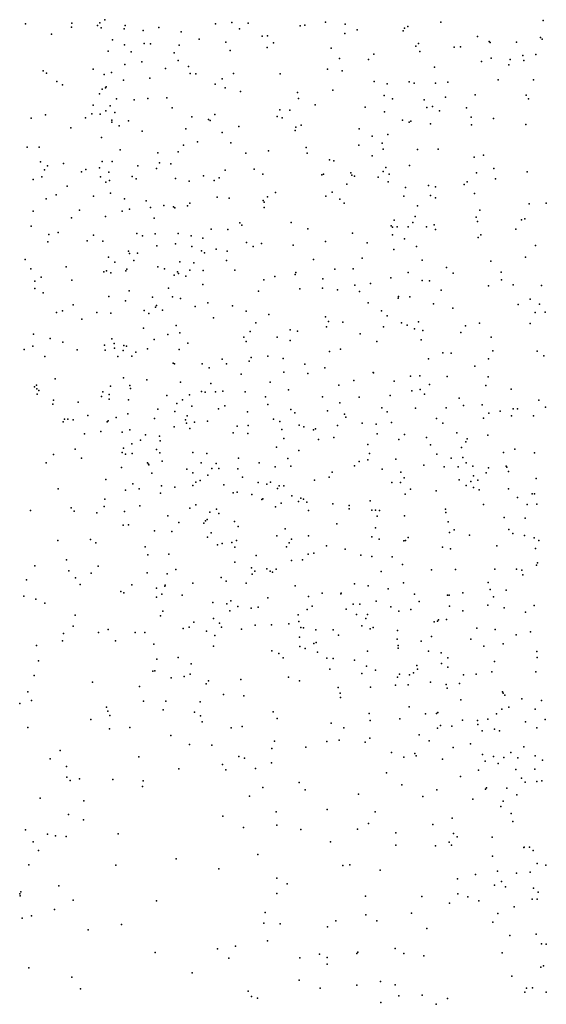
# Model space of a CAD drawing. Header units: metres. Extents: x -25 to 25, y -27.7 to 27.8.
# Tile 31 of 31: x -10.4 to -9, y -2.6 to 0. Entities that reach past the tile are written whole.
import ezdxf

# ---------------------------------------------------------------- set-up
doc = ezdxf.new("R2010")
doc.units = ezdxf.units.M

msp = doc.modelspace()

# ---------------------------------------------------------------- linework, layer by layer
for p in [(-10.1694, 0.0081, 20.8676), (-9.8284, 0.0009, 6.4901), (-9.5779, 0.0018, -12.0546), (-9.269, 0.0017, -4.9351), (-8.9946, 0.0059, -3.9317), (-10.3818, -0.0034, -11.5115), (-10.2582, -0.0123, -3.8939), (-10.2574, -0.0013, 5.8124), (-10.1889, -0.0071, 16.6319), (-10.1822, -0.0001, 21.0786), (-10.1791, -0.0139, -4.6139), (-10.1168, -0.0161, -10.4773), (-10.1144, -0.0071, 17.1281), (-10.0663, -0.0213, 5.7492), (-10.0244, -0.0127, -4.6521), (-9.9645, -0.0243, -18.5696), (-9.8728, -0.0029, 22.2634), (-9.8082, -0.0161, -8.6228), (-9.785, -0.0011, 17.2599), (-9.6458, -0.0086, -4.7569), (-9.6326, -0.0067, 24.1221), (-9.525, -0.0036, -16.4142), (-9.4929, -0.0191, -16.0441), (-9.3699, -0.0217, 23.9824), (-9.3663, -0.0148, 26.8696), (-9.3573, -0.0102, -12.1453), (-10.3116, -0.0307, 25.9861), (-10.1483, -0.0463, 21.6908), (-9.9166, -0.044, 5.7194), (-9.8446, -0.0522, 26.5603), (-9.7473, -0.0359, -10.2358), (-9.7329, -0.035, 16.6407), (-9.5262, -0.0285, 5.776), (-9.1701, -0.0371, 23.894), (-9.1391, -0.0504, 26.8994), (-9.0655, -0.0522, 16.4948), (-9.0013, -0.0399, -12.1687), (-8.9971, -0.0438, 23.5058), (-10.1598, -0.076, 26.2288), (-10.1167, -0.0597, 20.2416), (-10.0989, -0.0778, 24.6682), (-10.0637, -0.0561, 21.9733), (-10.0466, -0.0565, 24.5124), (-9.97, -0.0598, 26.4518), (-9.8331, -0.0741, -19.2136), (-9.7337, -0.0663, -8.4636), (-9.7171, -0.0542, 22.3537), (-9.5629, -0.068, -3.8407), (-9.3359, -0.0633, -1.3888), (-9.3288, -0.0556, -17.0629), (-9.3249, -0.0769, -19.7798), (-9.2331, -0.0658, -8.6573), (-9.2163, -0.0646, 22.4591), (-9.1364, -0.0532, -9.6592), (-10.0703, -0.1048, 20.4655), (-9.9828, -0.081, 6.7022), (-9.9728, -0.1011, -18.773), (-9.5398, -0.0961, -8.4021), (-9.4621, -0.0983, -10.1373), (-9.4479, -0.0845, 6.2208), (-9.16, -0.1044, 23.5365), (-9.1338, -0.0951, -8.7832), (-9.0829, -0.0984, -15.216), (-9.0489, -0.0881, -9.3172), (-9.0459, -0.1017, -9.109), (-9.0141, -0.0856, 23.3581), (-10.3341, -0.1287, -10.7234), (-10.2001, -0.1244, 25.32), (-10.1157, -0.1123, 20.6583), (-10.006, -0.1229, -10.4027), (-9.9446, -0.1177, -11.8436), (-9.572, -0.1246, 22.382), (-9.5332, -0.1294, 6.3591), (-9.2856, -0.1193, -17.2585), (-9.0864, -0.1131, -8.9354), (-10.3257, -0.135, 25.7658), (-10.2975, -0.1574, -4.0229), (-10.1706, -0.1386, 20.0909), (-10.1508, -0.133, 7.0132), (-10.1194, -0.1538, -11.7258), (-10.0486, -0.1486, -8.8091), (-9.9403, -0.1362, -4.7327), (-9.9253, -0.1374, 24.2306), (-9.8543, -0.1508, 6.6148), (-9.8238, -0.1357, -18.0325), (-9.6989, -0.137, 5.7029), (-9.4476, -0.1573, -4.8283), (-9.1146, -0.1535, -5.01), (-9.02, -0.153, 23.2092), (-10.2828, -0.1664, -11.5907), (-10.1765, -0.1777, 16.7143), (-10.1672, -0.1744, 5.7803), (-10.1658, -0.1722, 25.0309), (-9.8729, -0.1649, -8.5802), (-9.8464, -0.1747, 17.2731), (-9.8054, -0.1841, -11.8965), (-9.558, -0.1811, -16.2126), (-9.4127, -0.1636, 26.7581), (-9.353, -0.1588, 16.6977), (-9.3401, -0.1622, 23.7011), (-9.2826, -0.1621, -1.1084), (-9.2496, -0.1589, -9.8174), (-10.1829, -0.1907, 17.2265), (-10.1374, -0.2037, -10.5399), (-10.0902, -0.2069, 21.7274), (-10.0538, -0.2033, 24.3255), (-10.0032, -0.2009, 20.1805), (-9.6527, -0.1867, 23.9699), (-9.6498, -0.2032, 16.7412), (-9.4204, -0.1953, -15.8813), (-9.3984, -0.2038, -1.4721), (-9.3131, -0.2063, -4.8984), (-9.2562, -0.1997, 5.9163), (-9.1762, -0.1929, 26.7917), (-9.0399, -0.1938, 22.3871), (-9.0337, -0.2036, 16.8103), (-10.2002, -0.2206, 24.7968), (-10.1664, -0.2363, 25.2013), (-10.1546, -0.2228, 21.3529), (-9.9885, -0.228, -18.462), (-9.6997, -0.2331, -10.2266), (-9.6733, -0.2342, -4.7642), (-9.6052, -0.2197, -3.8661), (-9.4711, -0.2267, 23.7672), (-9.3059, -0.2276, 5.7328), (-9.2909, -0.2245, 16.8277), (-9.2721, -0.2364, -3.9808), (-9.1998, -0.2282, -9.4859), (-10.3666, -0.2554, -10.9001), (-10.3281, -0.2466, -11.4575), (-10.2208, -0.2549, 25.9887), (-10.2039, -0.2446, 24.6243), (-10.1814, -0.2452, -8.8346), (-10.1505, -0.2613, 19.9723), (-10.142, -0.2406, -4.7668), (-10.1057, -0.2634, 20.7723), (-9.9357, -0.2527, 21.9827), (-9.891, -0.2598, 24.1142), (-9.8866, -0.2624, -10.3383), (-9.8744, -0.2459, 16.741), (-9.7074, -0.2511, 22.226), (-9.694, -0.2549, -17.8311), (-9.4195, -0.2389, -3.9332), (-9.371, -0.2609, -16.9426), (-9.3486, -0.2639, -17.4587), (-9.187, -0.2532, -9.306), (-9.1273, -0.2565, 23.1231), (-10.2599, -0.2815, 19.8651), (-10.1505, -0.2667, 21.1569), (-10.1305, -0.276, 26.1302), (-9.9523, -0.2844, -8.5016), (-9.8095, -0.2778, -8.2941), (-9.6587, -0.2886, 6.583), (-9.6575, -0.2797, -16.6153), (-9.6432, -0.2743, -8.2647), (-9.4874, -0.2848, -19.8206), (-9.353, -0.2666, -9.9869), (-9.2964, -0.2707, -8.5622), (-9.1863, -0.2735, -9.1518), (-9.0405, -0.2726, -15.4341), (-10.1783, -0.3075, -11.5941), (-10.0691, -0.2904, -4.01), (-9.8542, -0.2944, 26.4054), (-9.4523, -0.304, 23.4808), (-9.4105, -0.2997, 17.4301), (-10.3768, -0.3337, 17.3583), (-10.3454, -0.3338, 7.2163), (-10.1282, -0.3409, 20.9936), (-9.9586, -0.3281, 20.0726), (-9.9209, -0.3195, -4.7673), (-9.8314, -0.3221, -3.9233), (-9.6291, -0.3342, 5.6247), (-9.4887, -0.328, -10.1072), (-9.4254, -0.3229, -8.3924), (-9.4235, -0.3386, 23.2889), (-9.3312, -0.3397, 6.3212), (-9.2755, -0.339, -19.9661), (-10.0267, -0.3488, 21.7298), (-9.9728, -0.346, -11.7323), (-9.7908, -0.3494, 6.7204), (-9.7304, -0.3436, -19.6125), (-9.6266, -0.3495, -17.637), (-9.5672, -0.3676, 26.5506), (-9.4526, -0.3571, 16.9679), (-9.1792, -0.3605, 5.7281), (-9.154, -0.355, -1.5333), (-10.3411, -0.3731, -11.0408), (-10.3308, -0.3946, 16.6937), (-10.3223, -0.3837, -11.2648), (-10.2801, -0.3769, 5.8751), (-10.2198, -0.3936, -4.8998), (-10.1837, -0.3889, -8.6658), (-10.1765, -0.3722, 25.5012), (-10.1495, -0.372, 7.0565), (-10.0803, -0.3836, -18.8841), (-10.0306, -0.3908, -8.406), (-10.0223, -0.3754, 24.1697), (-9.9922, -0.3779, 26.2299), (-9.8463, -0.3952, 16.8286), (-9.7687, -0.3927, -4.7735), (-9.555, -0.3705, -15.9639), (-9.4157, -0.3878, 26.5963), (-9.3526, -0.3828, -9.8535), (-9.1263, -0.3904, 5.9502), (-10.3609, -0.42, 1.5325), (-10.3382, -0.4134, -8.7414), (-10.2315, -0.4001, 25.0258), (-10.1808, -0.4129, 25.2083), (-10.1581, -0.4006, 25.8032), (-10.0961, -0.4123, 5.7955), (-10.0855, -0.4181, 21.5105), (-9.98, -0.4173, 17.3631), (-9.9047, -0.4108, 24.0553), (-9.8622, -0.4157, 20.2202), (-9.7455, -0.4056, -16.0856), (-9.5877, -0.4073, 22.2269), (-9.5831, -0.4055, 23.6635), (-9.5098, -0.4025, -11.9382), (-9.5074, -0.4082, 5.5603), (-9.5003, -0.4113, -3.9447), (-9.4364, -0.4137, -4.8616), (-9.4227, -0.3992, -17.2237), (-9.4072, -0.4061, 22.3011), (-9.1729, -0.4027, -1.3574), (-9.122, -0.4181, 26.6551), (-9.0371, -0.3999, -20.0307), (-10.2701, -0.4379, 24.5413), (-10.1665, -0.4271, -4.1505), (-10.1567, -0.4226, 16.7447), (-9.9429, -0.4251, 21.8454), (-9.8763, -0.4225, -16.4886), (-9.5209, -0.4324, -17.0113), (-9.4096, -0.4268, -1.534), (-9.3637, -0.442, -1.2741), (-9.3015, -0.4364, -8.5396), (-9.2833, -0.4403, -8.9136), (-9.2064, -0.4335, 17.5548), (-9.1977, -0.4268, -11.9998), (-10.326, -0.4717, -5.0675), (-10.2996, -0.4613, 7.0939), (-10.199, -0.4651, 17.4338), (-10.1534, -0.4566, -8.4999), (-10.1166, -0.4717, 19.8362), (-9.8683, -0.4674, -17.8874), (-9.836, -0.4702, 21.9875), (-9.7327, -0.4671, -10.1813), (-9.7114, -0.4551, -3.958), (-9.5768, -0.465, 6.632), (-9.56, -0.4544, 23.388), (-9.5388, -0.4727, -10.0558), (-9.3676, -0.4645, 6.4372), (-9.2959, -0.4628, -9.4329), (-9.2825, -0.4693, -9.1754), (-9.1783, -0.4578, -4.058), (-10.1028, -0.4995, 21.2603), (-10.0582, -0.4777, 6.9769), (-10.0467, -0.4954, -18.4831), (-10.0109, -0.4897, -8.2315), (-9.9846, -0.4937, -4.8419), (-9.9815, -0.4962, 20.5692), (-9.9478, -0.4912, -19.3993), (-9.9412, -0.4834, -10.3474), (-9.7448, -0.4761, -8.1399), (-9.7421, -0.4814, 5.6781), (-9.742, -0.4953, 23.8837), (-9.5276, -0.4836, 17.4044), (-9.3312, -0.4907, -9.63), (-9.0314, -0.4851, 17.7019), (-8.9861, -0.4839, -4.3987), (-10.3614, -0.505, -4.26), (-10.2585, -0.5227, 1.3605), (-10.2373, -0.5025, -10.9822), (-10.1668, -0.5195, -10.7593), (-10.1222, -0.5055, -11.4513), (-10.0371, -0.5239, 20.7553), (-9.3373, -0.5197, -8.3776), (-9.1738, -0.5215, 22.9047), (-9.1641, -0.5023, 6.1607), (-9.0433, -0.5253, 5.6614), (-10.3667, -0.5457, 1.7078), (-9.8841, -0.553, -4.0746), (-9.8398, -0.5539, -17.673), (-9.8071, -0.5363, -16.8265), (-9.8022, -0.5429, 19.9777), (-9.6701, -0.5353, -17.379), (-9.6253, -0.5522, 26.3601), (-9.4017, -0.5447, -9.7673), (-9.3979, -0.5479, 5.4732), (-9.3937, -0.5288, -19.9672), (-9.3855, -0.5475, -11.9139), (-9.3557, -0.5475, 22.9834), (-9.3437, -0.5356, 17.1915), (-9.3074, -0.547, -8.753), (-9.286, -0.5418, -4.9629), (-9.283, -0.5539, -1.3979), (-9.1703, -0.5325, 17.2078), (-9.0672, -0.5537, -4.2661), (-9.0525, -0.5287, 6.0037), (-10.3192, -0.5675, 19.6166), (-10.2937, -0.5623, -8.4325), (-10.1996, -0.5694, 25.1102), (-10.0831, -0.5649, 21.0535), (-10.0677, -0.5709, 21.4016), (-10.0344, -0.5658, -10.4618), (-9.9726, -0.5648, 25.9635), (-9.9377, -0.5711, 16.8528), (-9.9061, -0.5773, -11.6059), (-9.5056, -0.5644, 22.2337), (-9.3984, -0.5682, 26.498), (-9.3655, -0.5791, -1.5681), (-9.1689, -0.5755, -20.0621), (-9.1615, -0.5682, 17.6409), (-10.3219, -0.5873, 17.5824), (-10.2166, -0.585, 6.9656), (-10.1745, -0.5857, -11.173), (-10.03, -0.598, -4.1811), (-9.9793, -0.5925, 24.0907), (-9.9358, -0.6001, 19.8837), (-9.7897, -0.5891, 16.9649), (-9.7714, -0.5997, -11.6968), (-9.7494, -0.592, 26.2317), (-9.6646, -0.5966, 23.4889), (-9.5778, -0.5868, 5.589), (-9.4661, -0.5897, -4.0244), (-9.3337, -0.5995, 17.4886), (-9.0146, -0.5972, 17.2769), (-10.1595, -0.6288, 1.2532), (-10.1058, -0.6121, -19.1447), (-10.1027, -0.6187, -4.9947), (-10.0816, -0.6175, 16.7607), (-9.9103, -0.6114, -16.062), (-9.9023, -0.6168, 20.4099), (-9.8705, -0.6071, -4.875), (-9.8409, -0.6125, 26.0905), (-9.4795, -0.6309, -9.8715), (-9.3948, -0.608, 6.5014), (-9.0415, -0.6287, -4.5299), (-10.3829, -0.6342, 1.1863), (-10.3671, -0.6594, 6.9803), (-10.2723, -0.6545, -5.2178), (-10.1422, -0.6421, -8.2004), (-10.0913, -0.6373, 17.4842), (-10.0266, -0.6547, -16.613), (-10.0092, -0.6596, 5.8865), (-9.9683, -0.6408, -8.1156), (-9.9302, -0.644, 21.7717), (-9.8426, -0.6372, -10.1735), (-9.6098, -0.6347, -4.8929), (-9.5034, -0.6593, -8.1921), (-9.3183, -0.636, -8.958), (-9.2537, -0.6558, 5.4096), (-9.1344, -0.6387, 26.5684), (-10.3394, -0.6823, -8.3235), (-10.1716, -0.668, -4.283), (-10.1648, -0.6647, -10.9339), (-10.1529, -0.6705, 19.7092), (-10.1129, -0.6654, -18.6284), (-10.1103, -0.6607, 24.2335), (-9.9828, -0.677, 21.6142), (-9.9744, -0.6678, -18.032), (-9.9716, -0.6724, 20.7113), (-9.9516, -0.6791, -17.7998), (-9.9413, -0.6636, 25.7906), (-9.9051, -0.664, -19.5276), (-9.8206, -0.6633, 21.9583), (-9.713, -0.6804, 17.0953), (-9.6586, -0.6752, 17.4279), (-9.657, -0.6694, 20.0784), (-9.5844, -0.6861, -19.8789), (-9.5528, -0.6606, 11.8138), (-9.4025, -0.6839, 22.2626), (-9.3557, -0.6695, -9.5017), (-9.2355, -0.6713, -11.9118), (-9.1066, -0.6688, 17.7731), (-10.3567, -0.6927, 16.6066), (-10.2576, -0.69, 24.9449), (-9.9982, -0.7115, 1.3233), (-9.906, -0.7014, -4.1892), (-9.7425, -0.6895, 23.8186), (-9.586, -0.7116, 17.2265), (-9.4987, -0.703, 11.995), (-9.4571, -0.6993, 17.3105), (-9.3183, -0.6907, -15.755), (-9.2987, -0.6921, -8.6333), (-9.1409, -0.705, 22.8265), (-9.1064, -0.689, -15.779), (-9.0746, -0.7025, 5.248), (-8.9992, -0.7045, -4.7328), (-10.3567, -0.7126, -4.4117), (-10.3339, -0.7243, 17.7175), (-10.1583, -0.7342, 1.612), (-10.1039, -0.7184, 6.8491), (-10.0415, -0.7356, 21.2226), (-9.9878, -0.7351, 20.8708), (-9.7575, -0.7198, -4.134), (-9.6465, -0.7135, 5.699), (-9.5452, -0.7157, 6.6175), (-9.4862, -0.7202, 26.3296), (-9.3828, -0.7387, 17.5454), (-9.382, -0.7338, 22.9403), (-9.3512, -0.7344, -9.2473), (-9.2681, -0.7169, 26.4774), (-10.254, -0.756, 24.5009), (-10.1132, -0.7451, -10.4896), (-10.0328, -0.7625, 1.4702), (-10.0304, -0.7576, 21.3816), (-9.9666, -0.7392, 17.4875), (-9.9268, -0.7609, -16.8728), (-9.8927, -0.7509, 16.9578), (-9.8267, -0.7591, -4.9908), (-9.4635, -0.7507, -11.7851), (-9.2881, -0.7533, -4.2332), (-9.2362, -0.7647, 17.709), (-9.0611, -0.7554, -20.1258), (-9.0288, -0.7409, 17.9107), (-9.0043, -0.754, 17.3441), (-10.2983, -0.7763, 6.059), (-10.2826, -0.772, 24.6598), (-10.1901, -0.7763, 17.6346), (-10.1526, -0.7784, -18.8606), (-10.0632, -0.7709, 16.7687), (-10.0515, -0.7793, -5.121), (-10.0149, -0.7706, 21.0686), (-9.8776, -0.7913, -17.3496), (-9.7907, -0.7732, -11.5656), (-9.7295, -0.7819, 26.0012), (-9.5777, -0.7886, -5.0109), (-9.4279, -0.7724, 11.7385), (-9.4125, -0.7858, -19.9895), (-9.0156, -0.7763, -4.9729), (-8.989, -0.7762, 22.2833), (-10.2303, -0.7945, -5.4243), (-9.9776, -0.8114, 24.1111), (-9.7646, -0.8042, 20.3184), (-9.5751, -0.8153, 12.1405), (-9.57, -0.8007, 26.1789), (-9.5314, -0.8028, 23.0776), (-9.4219, -0.8152, -5.0615), (-9.3737, -0.8041, 5.4839), (-9.3588, -0.8109, -9.0336), (-9.3281, -0.8018, 6.3867), (-9.2026, -0.8125, 5.2768), (-9.1652, -0.8055, -4.4426), (-9.0295, -0.8059, 26.515), (-10.3599, -0.8345, 17.8771), (-10.0656, -0.8183, -18.3306), (-10.0003, -0.8354, -16.0571), (-9.968, -0.8314, 5.9747), (-9.7968, -0.8432, 21.9558), (-9.7793, -0.8278, 25.8081), (-9.7068, -0.843, 11.9599), (-9.6724, -0.823, 11.7821), (-9.6531, -0.8264, -9.9257), (-9.4844, -0.8338, -9.7711), (-9.3389, -0.8209, 12.0994), (-9.3165, -0.8245, 26.3766), (-9.2153, -0.8301, 11.8919), (-9.134, -0.8428, 17.3681), (-10.3621, -0.8668, 16.4893), (-10.3157, -0.8462, 1.0223), (-10.282, -0.8562, 19.4678), (-10.1703, -0.8645, 24.9879), (-10.1507, -0.8472, -10.8537), (-10.144, -0.8594, -8.104), (-10.1179, -0.865, 6.7782), (-10.1108, -0.8668, -11.0434), (-10.0364, -0.8493, 25.2421), (-9.9465, -0.8585, 1.2725), (-9.7901, -0.8543, 17.1073), (-9.6719, -0.8518, 23.3792), (-9.4399, -0.8542, 19.8521), (-9.3211, -0.8501, -11.8008), (-10.3855, -0.876, 19.2983), (-10.33, -0.8945, 6.1672), (-10.2432, -0.8765, -5.6452), (-10.1681, -0.878, 24.4319), (-10.1428, -0.8721, 1.0116), (-10.1345, -0.8947, -10.4594), (-10.1197, -0.8789, 19.5864), (-10.0968, -0.8937, -5.484), (-10.0861, -0.883, -10.3135), (-10.055, -0.8738, -19.3299), (-9.9697, -0.8763, -4.33), (-9.7318, -0.8939, 23.7518), (-9.5666, -0.8815, 19.7631), (-9.5372, -0.8754, -4.3249), (-9.2629, -0.8848, -8.5754), (-9.2409, -0.8855, 19.9909), (-9.1294, -0.8792, 17.9522), (-9.0102, -0.8805, -15.7775), (-8.9922, -0.8927, -11.8742), (-9.9855, -0.9124, 21.4754), (-9.9822, -0.9143, -11.2979), (-9.9084, -0.9145, 21.7616), (-9.8542, -0.902, 25.4681), (-9.8432, -0.9145, 23.9612), (-9.7818, -0.907, 25.627), (-9.7772, -0.8975, -4.3036), (-9.6914, -0.8999, 23.5264), (-9.6333, -0.9151, 25.9255), (-9.3018, -0.9006, -8.7266), (-9.1774, -0.9209, 12.0287), (-9.1409, -0.9012, 19.6961), (-9.8898, -0.925, 20.7467), (-9.8036, -0.9416, -8.0863), (-9.6893, -0.937, 6.6179), (-9.6253, -0.94, 22.0777), (-9.5795, -0.9249, 17.5809), (-9.4495, -0.9372, 5.6546), (-9.4488, -0.9386, 22.191), (-9.35, -0.9476, -4.4983), (-9.3245, -0.9463, 6.297), (-9.252, -0.9485, 17.8746), (-9.1413, -0.949, 6.2003), (-10.3571, -0.976, 1.7104), (-10.3518, -0.9711, 18.1795), (-10.3023, -0.9546, -5.8982), (-10.1538, -0.9741, 17.8168), (-10.1194, -0.9516, -5.8658), (-10.1023, -0.972, -16.5396), (-10.0561, -0.9568, 1.4481), (-9.9659, -0.9631, 19.5852), (-9.8854, -0.9671, 6.7013), (-9.7255, -0.9631, -5.2862), (-9.5416, -0.9714, -11.6838), (-9.5021, -0.9587, 6.4131), (-9.3935, -0.9611, 19.6522), (-9.2988, -0.9701, 17.3916), (-9.1476, -0.9723, -5.0585), (-10.3515, -0.9812, 6.7334), (-10.3508, -0.9952, 18.5163), (-10.3455, -0.9859, 0.9066), (-10.1781, -1.002, -10.6336), (-10.1748, -0.9896, 16.5659), (-10.1574, -0.9964, -10.9003), (-10.1003, -0.9802, 6.1528), (-10.0027, -0.9991, -4.4643), (-9.9425, -0.9973, 21.0269), (-9.9098, -0.9881, 25.2989), (-9.9004, -0.9902, -5.5532), (-9.8721, -0.9892, 6.039), (-9.853, -0.9874, 17.6531), (-9.7933, -0.9894, 20.5629), (-9.6764, -0.9843, -4.4207), (-9.5853, -1.0026, -8.1155), (-9.404, -0.9992, -9.4477), (-9.3467, -0.987, -8.9564), (-9.3242, -0.9828, 26.2231), (-9.3125, -0.9954, -5.1852), (-9.0803, -0.9822, 11.813), (-10.3084, -1.0221, 19.1449), (-10.3065, -1.0113, 16.411), (-10.2408, -1.0166, 19.3208), (-10.1574, -1.009, 24.6295), (-10.1058, -1.011, 19.4468), (-9.9765, -1.0205, 16.8717), (-9.9606, -1.0112, 0.8657), (-9.9363, -1.0281, -5.9627), (-9.8475, -1.0271, 12.0474), (-9.7384, -1.0029, 17.1946), (-9.7318, -1.023, -5.4418), (-9.5396, -1.0188, 12.3467), (-9.4877, -1.0037, -5.2702), (-9.2193, -1.0067, 5.3937), (-9.2081, -1.0259, 20.0568), (-9.1577, -1.0241, 18.1016), (-9.0058, -1.0121, 6.1104), (-10.2144, -1.053, 18.0369), (-10.1075, -1.0482, 6.5914), (-10.0274, -1.0358, -10.1785), (-9.9816, -1.0417, -8.0161), (-9.9484, -1.0535, 6.5653), (-9.864, -1.0346, 17.0548), (-9.7869, -1.0426, 6.5174), (-9.6703, -1.0365, -11.5676), (-9.6601, -1.0455, 6.118), (-9.5722, -1.0403, 17.3428), (-9.5263, -1.0496, 6.2646), (-9.4265, -1.0324, -8.1313), (-9.4127, -1.043, 17.8078), (-9.3361, -1.0333, 5.5786), (-9.2546, -1.0318, 19.5115), (-9.1399, -1.0463, 26.2798), (-9.1095, -1.0411, 17.405), (-9.079, -1.0536, 22.818), (-9.0751, -1.0353, -11.7955), (-9.0635, -1.0346, 19.4437), (-9.0199, -1.0535, -20.1365), (-8.9877, -1.0301, -4.9499), (-10.2803, -1.0693, -4.7438), (-10.277, -1.0627, 18.9487), (-10.2679, -1.0624, 18.3947), (-10.2538, -1.0644, 6.4256), (-10.1625, -1.0701, 1.5323), (-10.1601, -1.0674, 0.8088), (-10.1383, -1.0577, -10.3681), (-10.0357, -1.0609, 6.3196), (-9.9531, -1.0646, 21.2542), (-9.9498, -1.0737, 17.7842), (-9.9286, -1.0704, -17.2041), (-9.8941, -1.0679, 21.7215), (-9.8146, -1.0809, 23.983), (-9.7852, -1.0797, 21.8822), (-9.7167, -1.0626, 6.3787), (-9.7004, -1.0689, -9.8851), (-9.6485, -1.0789, 23.5651), (-9.5453, -1.08, -9.7547), (-9.5233, -1.0574, 5.9258), (-9.4795, -1.0729, 6.0775), (-9.4415, -1.0764, -4.5915), (-9.4004, -1.0713, -9.2178), (-9.2799, -1.0605, 22.916), (-9.2632, -1.073, -8.6887), (-9.1545, -1.0597, 12.1454), (-10.2239, -1.1022, 18.5556), (-10.1801, -1.0957, -6.1168), (-10.1227, -1.097, -11.0141), (-10.1021, -1.0912, -19.1883), (-10.0603, -1.1042, 24.887), (-9.9829, -1.0829, 1.0383), (-9.9415, -1.0875, 19.4308), (-9.8249, -1.0993, 12.2129), (-9.7859, -1.1009, 25.3473), (-9.6948, -1.09, 17.7506), (-9.6353, -1.0829, 19.4994), (-9.6101, -1.0913, 22.0418), (-9.6041, -1.0888, 25.6389), (-9.4395, -1.1023, 23.0874), (-9.3655, -1.1035, 5.7368), (-9.226, -1.0988, -4.6752), (-9.1427, -1.1058, 22.2208), (-10.0968, -1.1289, 1.3642), (-10.0734, -1.1188, -16.2598), (-10.0228, -1.1084, -17.4972), (-10.0207, -1.1207, -16.7046), (-9.6893, -1.1144, 23.7539), (-9.5963, -1.1174, 20.39), (-9.5556, -1.1116, -5.4451), (-9.4643, -1.1303, 19.3965), (-9.381, -1.1168, 20.2028), (-9.3073, -1.1121, 22.1842), (-9.2961, -1.1315, 12.3428), (-9.2012, -1.1232, -8.2113), (-9.1983, -1.1157, 6.0407), (-10.3063, -1.1571, -4.8903), (-10.2489, -1.1429, 16.3483), (-10.1223, -1.152, 19.0041), (-10.1186, -1.1406, 18.2078), (-10.114, -1.1561, -4.7032), (-10.0962, -1.155, -17.8943), (-10.0302, -1.1439, 18.0069), (-10.022, -1.153, 19.23), (-9.9328, -1.1519, 21.4454), (-9.8954, -1.1542, 25.1427), (-9.7092, -1.1378, 11.7179), (-9.6489, -1.1462, 12.4036), (-9.4597, -1.1545, 11.7541), (-9.2795, -1.1564, 19.2901), (-9.2134, -1.1384, 17.4748), (-9.1006, -1.1518, 18.3846), (-9.07, -1.1427, 11.9751), (-9.0174, -1.1524, 26.1768), (-10.3264, -1.18, 0.7758), (-10.2319, -1.1667, -7.9502), (-10.0548, -1.1796, 18.7737), (-10.0519, -1.1828, 16.6926), (-10.0507, -1.1853, 11.8091), (-10.0158, -1.1755, 0.6709), (-9.9108, -1.1792, -11.3376), (-9.8709, -1.1811, -4.6197), (-9.8106, -1.1675, 17.131), (-9.7554, -1.18, 0.3298), (-9.679, -1.1678, -4.615), (-9.4876, -1.1759, -19.9199), (-9.4646, -1.1713, 12.4407), (-9.3888, -1.1694, 25.803), (-9.3138, -1.1856, 23.0158), (-9.2406, -1.1674, 26.0037), (-9.21, -1.1654, 11.7945), (-9.2009, -1.18, 19.1495), (-10.1247, -1.1923, -18.9193), (-10.0429, -1.207, 12.0354), (-9.9494, -1.1966, -10.0749), (-9.9333, -1.2068, 18.1692), (-9.8926, -1.2123, 18.9731), (-9.8825, -1.1951, 18.0151), (-9.8634, -1.1948, 20.984), (-9.8129, -1.1953, 20.8376), (-9.7121, -1.1905, 19.2471), (-9.671, -1.1887, -5.7786), (-9.5595, -1.205, 17.9049), (-9.4995, -1.188, -8.0721), (-9.4261, -1.1965, 19.1988), (-9.3757, -1.2043, -5.3057), (-9.26, -1.1899, -15.762), (-9.2218, -1.1901, 20.129), (-9.1827, -1.1884, 5.4294), (-9.1469, -1.2067, 5.8791), (-9.1407, -1.1932, 18.9767), (-9.0934, -1.1882, 18.7348), (-9.0914, -1.1914, 5.1494), (-9.0868, -1.2027, -5.0409), (-10.1662, -1.224, -10.4559), (-10.0939, -1.2356, -7.8965), (-9.9329, -1.2402, -7.9159), (-9.9254, -1.2312, 12.2512), (-9.9136, -1.2274, 18.4205), (-9.85, -1.2385, 18.762), (-9.7999, -1.2181, -15.9335), (-9.7583, -1.2321, 21.8234), (-9.7349, -1.2365, 23.938), (-9.7254, -1.2315, -8.0045), (-9.6068, -1.2261, 19.0971), (-9.5675, -1.2182, 25.4901), (-9.3995, -1.2321, 17.8533), (-9.3763, -1.2321, 17.5237), (-9.3664, -1.2201, -9.0924), (-9.2195, -1.2252, 18.2259), (-9.2008, -1.24, 5.5922), (-9.1879, -1.23, 17.9964), (-9.1806, -1.2143, 22.9372), (-9.1696, -1.2258, -4.7548), (-9.013, -1.2219, -11.7414), (-10.2941, -1.249, 1.5338), (-10.1139, -1.2528, 16.4851), (-10.0767, -1.2496, 1.0242), (-10.02, -1.2606, -11.194), (-10.017, -1.2416, -16.4795), (-9.9817, -1.2445, 24.5528), (-9.8253, -1.2596, -6.3511), (-9.8148, -1.2579, 24.1044), (-9.775, -1.2645, 18.132), (-9.7065, -1.2483, 20.645), (-9.7016, -1.2411, 17.2645), (-9.6894, -1.2417, 25.3196), (-9.3638, -1.2633, -4.7504), (-9.3496, -1.2504, 18.8836), (-9.2812, -1.2551, 18.5622), (-9.181, -1.2454, -8.6435), (-9.1658, -1.2519, -8.1182), (-9.0876, -1.249, -20.0797), (-9.0241, -1.263, 18.0798), (-9.0177, -1.2628, 17.7779), (-10.1691, -1.2767, 1.3726), (-9.9252, -1.2926, 24.8344), (-9.7486, -1.2775, 18.6377), (-9.7457, -1.2761, -11.4542), (-9.6968, -1.288, 17.9753), (-9.668, -1.2678, 18.8487), (-9.6498, -1.2829, 23.8027), (-9.6442, -1.2745, -9.7685), (-9.6363, -1.2766, -4.725), (-9.6275, -1.2848, -5.9137), (-9.5579, -1.2894, 18.6891), (-9.4582, -1.2816, 17.6465), (-9.1539, -1.2911, 25.8027), (-9.0635, -1.2728, -8.3483), (-9.0375, -1.2915, 12.025), (-9.0117, -1.2901, 5.7576), (-10.3678, -1.3072, -6.1211), (-10.2594, -1.2999, 0.6662), (-10.2511, -1.3088, -7.8328), (-10.1904, -1.314, 16.2595), (-10.1709, -1.2969, -10.8025), (-10.1162, -1.3099, -11.0003), (-10.0755, -1.2953, -6.3462), (-9.9413, -1.3013, -4.7668), (-9.8878, -1.3115, -17.0418), (-9.87, -1.3036, -9.9713), (-9.8636, -1.3151, 21.2867), (-9.7119, -1.2979, 18.4187), (-9.6229, -1.3071, 17.3906), (-9.5144, -1.3032, -5.5695), (-9.5138, -1.2937, 23.4797), (-9.4531, -1.3065, -9.2954), (-9.4436, -1.3065, 11.7941), (-9.4329, -1.3075, -5.4327), (-9.2564, -1.3035, -5.2264), (-9.2556, -1.3131, 11.8356), (-10.0003, -1.3213, -10.1532), (-9.9704, -1.3398, 16.7929), (-9.9041, -1.341, 11.7078), (-9.899, -1.3349, -11.3023), (-9.895, -1.3315, 24.3971), (-9.8211, -1.3369, 25.012), (-9.5475, -1.3433, -19.7945), (-9.4396, -1.323, 12.4901), (-9.3655, -1.3218, 25.5682), (-9.2491, -1.3377, 23.1055), (-9.0988, -1.3263, -11.6602), (-9.0428, -1.3282, 20.052), (-10.1195, -1.3468, 0.8256), (-10.1055, -1.346, -18.3862), (-10.0358, -1.3622, 12.2028), (-9.9899, -1.3638, -17.4878), (-9.8845, -1.3671, -6.4845), (-9.8121, -1.35, 21.5452), (-9.6861, -1.3567, 25.2017), (-9.4437, -1.3541, 18.4174), (-9.2455, -1.3661, -8.8293), (-9.2332, -1.3591, 20.1836), (-9.0865, -1.358, -5.0845), (-9.076, -1.3691, 5.1282), (-10.2947, -1.3875, 16.0787), (-10.2077, -1.3847, 11.8915), (-10.193, -1.3944, 0.5516), (-9.8941, -1.3788, 24.5875), (-9.8548, -1.3955, 0.2041), (-9.8283, -1.3928, -19.4187), (-9.8162, -1.3874, -4.8567), (-9.7085, -1.3749, -7.8903), (-9.6752, -1.3938, 23.9715), (-9.6691, -1.3838, 18.2158), (-9.6231, -1.3757, 21.8385), (-9.4536, -1.378, -4.8421), (-9.4336, -1.384, 25.4409), (-9.3681, -1.3884, -15.8451), (-9.3634, -1.388, -7.9366), (-9.3561, -1.3795, 20.2845), (-9.1916, -1.3735, 18.4396), (-9.044, -1.3746, 22.1754), (-9.0187, -1.3803, -4.829), (-9.0062, -1.3882, 4.9781), (-10.0607, -1.4052, -6.4765), (-9.9974, -1.4246, -4.9695), (-9.8673, -1.3995, -16.8162), (-9.821, -1.4056, 17.1867), (-9.6819, -1.4046, 17.5155), (-9.6243, -1.4247, -9.5734), (-9.6088, -1.4221, 20.5983), (-9.5751, -1.4021, -6.2113), (-9.5245, -1.4113, -11.5189), (-9.2645, -1.4055, 22.0767), (-9.2423, -1.4099, -19.9462), (-9.1189, -1.4019, 5.4009), (-9.0153, -1.4095, -8.4102), (-10.2715, -1.4397, 1.3193), (-10.0541, -1.4259, 0.3643), (-9.8209, -1.4462, -6.6232), (-9.7632, -1.4276, 12.4991), (-9.669, -1.4411, -11.4299), (-9.6392, -1.4392, -15.9962), (-9.4833, -1.4267, 20.4293), (-9.4536, -1.4309, 23.5589), (-9.3991, -1.4317, 21.9887), (-9.0093, -1.4475, -8.1984), (-10.3562, -1.4557, -5.4142), (-10.2655, -1.469, -5.285), (-10.2057, -1.475, 0.8357), (-10.1871, -1.4562, -7.6413), (-10.0553, -1.4741, 16.3653), (-10.0016, -1.4771, -18.9372), (-9.9789, -1.4659, -7.6641), (-9.7761, -1.4608, 21.2723), (-9.7671, -1.4703, 24.3115), (-9.7346, -1.464, -9.7174), (-9.726, -1.4696, -4.9937), (-9.7201, -1.4731, 21.5315), (-9.7098, -1.4644, 18.087), (-9.4287, -1.4709, -9.2028), (-9.3716, -1.4525, 11.8791), (-9.2939, -1.4664, -5.3162), (-9.2295, -1.4653, 12.3766), (-9.1241, -1.465, 25.5215), (-9.0655, -1.4646, -8.0328), (-9.0511, -1.4675, 18.475), (-9.0119, -1.4539, 23.0254), (-10.3787, -1.4935, 15.9808), (-10.2479, -1.4877, 1.0443), (-9.9335, -1.5025, 16.9274), (-9.8574, -1.4872, 11.7655), (-9.8435, -1.4971, -11.2805), (-9.7907, -1.5023, 24.5567), (-9.7746, -1.478, 17.6804), (-9.4999, -1.5035, -6.3674), (-9.3687, -1.5013, 18.4913), (-9.1419, -1.5006, 12.1164), (-9.0485, -1.4801, -8.572), (-10.235, -1.5058, -6.4775), (-10.1263, -1.5247, 11.9644), (-10.1183, -1.5278, -10.8271), (-10.097, -1.5064, -10.4064), (-10.0302, -1.5152, 12.1494), (-10.008, -1.5099, -6.6571), (-10.0077, -1.5074, -11.1104), (-9.6587, -1.5095, -7.7503), (-9.5867, -1.5292, 24.0009), (-9.5365, -1.5304, 25.1978), (-9.5355, -1.5288, -5.075), (-9.463, -1.5096, 23.7114), (-9.4096, -1.517, 25.3274), (-9.2094, -1.528, -7.8109), (-9.1361, -1.5188, 22.1148), (-9.0931, -1.5211, 5.2962), (-10.3857, -1.5373, -5.6298), (-10.3541, -1.5449, -7.5325), (-10.3297, -1.5555, 1.1725), (-10.0305, -1.54, 11.7962), (-10.0159, -1.532, -10.2585), (-9.9621, -1.5347, 16.6628), (-9.8792, -1.554, 17.371), (-9.8316, -1.5494, 12.3652), (-9.7318, -1.5417, 24.7689), (-9.6233, -1.5381, -19.5289), (-9.4421, -1.5501, -6.5377), (-9.3394, -1.5313, 23.5076), (-9.327, -1.5511, -9.0512), (-9.2509, -1.5339, 11.9901), (-9.2464, -1.5347, 23.3531), (-9.1277, -1.5384, 23.1927), (-10.0139, -1.5772, -6.8171), (-9.8422, -1.5577, -7.5751), (-9.8342, -1.5766, 18.0549), (-9.8123, -1.565, -6.8521), (-9.7769, -1.5693, -16.6834), (-9.7584, -1.5666, -16.9203), (-9.627, -1.5724, 18.3691), (-9.6132, -1.5641, 25.0215), (-9.5222, -1.5714, -6.7308), (-9.5031, -1.5581, -7.7097), (-9.4858, -1.5582, -6.2008), (-9.4024, -1.5657, -5.529), (-9.3813, -1.5776, -19.7314), (-9.349, -1.5729, 12.4323), (-9.2452, -1.5641, -15.9397), (-9.2092, -1.576, -11.485), (-9.1424, -1.5609, -4.8879), (-9.0991, -1.5685, -8.7129), (-9.042, -1.58, 20.1235), (-9.0188, -1.562, -11.5064), (-10.2486, -1.5882, -5.4387), (-10.0198, -1.59, -7.378), (-9.9304, -1.6064, -10.0919), (-9.8782, -1.5972, -19.059), (-9.8615, -1.6093, -7.0562), (-9.6509, -1.5874, -5.2135), (-9.649, -1.6048, -6.9918), (-9.4945, -1.5862, 20.5509), (-9.4697, -1.5964, -5.7508), (-9.4648, -1.5857, 21.8091), (-9.2864, -1.606, -5.0066), (-9.2771, -1.6039, -7.6121), (-9.2749, -1.6, 18.5908), (-9.2535, -1.5999, 22.0128), (-10.2536, -1.6171, -7.3055), (-10.1857, -1.6343, -7.1185), (-10.16, -1.626, -6.863), (-10.0874, -1.6345, -10.5183), (-10.062, -1.6346, -5.3402), (-9.9588, -1.624, 17.1261), (-9.9427, -1.6198, -17.8119), (-9.8966, -1.6308, -5.3063), (-9.8561, -1.6202, -17.4044), (-9.8029, -1.6257, 11.9264), (-9.7664, -1.6149, -7.2148), (-9.7222, -1.6137, -9.5597), (-9.6757, -1.6107, -7.4207), (-9.6439, -1.6213, 24.3529), (-9.6365, -1.6219, -9.4101), (-9.6036, -1.6274, -7.2637), (-9.5567, -1.6268, 24.1327), (-9.4802, -1.6169, -5.9226), (-9.4582, -1.6244, -7.4498), (-9.45, -1.6212, -6.8909), (-9.3845, -1.6287, -6.3954), (-9.1725, -1.6226, -19.8264), (-9.1231, -1.6261, -7.6197), (-9.0285, -1.6329, 22.1687), (-10.2821, -1.6568, 0.433), (-10.2801, -1.6367, -6.7108), (-10.1408, -1.6571, 16.1246), (-9.8742, -1.6428, 12.1689), (-9.6469, -1.6467, 12.4383), (-9.6026, -1.6614, 20.8346), (-9.5424, -1.6417, 11.9783), (-9.3855, -1.6526, 25.1895), (-9.321, -1.6577, -5.1707), (-9.2938, -1.6451, 23.6272), (-9.1881, -1.6525, 23.4454), (-9.0664, -1.6404, 5.0287), (-10.3525, -1.6695, 0.6379), (-10.0381, -1.6656, 16.2533), (-9.8776, -1.6707, -9.8823), (-9.7212, -1.6835, 12.0497), (-9.6468, -1.6716, -16.36), (-9.6318, -1.6773, 21.1829), (-9.6086, -1.6638, 21.3959), (-9.599, -1.6875, 24.6183), (-9.4653, -1.6846, 25.0305), (-9.3829, -1.6691, 12.1389), (-9.3829, -1.6761, 20.4652), (-9.3013, -1.6845, -7.0571), (-9.2679, -1.6885, -7.2381), (-9.1534, -1.6714, -7.4352), (-9.1014, -1.6646, -5.2264), (-9.0114, -1.6855, -7.782), (-10.3467, -1.71, 15.9899), (-10.0301, -1.7054, -10.8461), (-9.9722, -1.7018, -10.9966), (-9.703, -1.6904, 12.2365), (-9.691, -1.7022, -5.3848), (-9.5741, -1.7028, 12.1447), (-9.5574, -1.704, 24.7819), (-9.4998, -1.7081, -16.1993), (-9.25, -1.7027, -11.3894), (-9.1246, -1.7117, 25.2525), (-9.0105, -1.7015, -11.4064), (-10.0406, -1.7376, 17.0285), (-10.0354, -1.7369, 17.8137), (-9.9375, -1.718, -18.6514), (-9.5661, -1.7323, -11.2839), (-9.4681, -1.7245, -19.4303), (-9.4439, -1.7353, 21.7109), (-9.3333, -1.7225, 18.6886), (-9.331, -1.7324, -5.3122), (-9.2666, -1.7178, -6.6127), (-9.2497, -1.7275, -6.8891), (-9.132, -1.74, 22.0871), (-9.0141, -1.7395, -8.6421), (-10.3585, -1.7498, -6.62), (-10.2024, -1.7679, -5.6763), (-9.9914, -1.7558, 16.4722), (-9.9566, -1.752, -18.3597), (-9.9406, -1.7463, -5.4707), (-9.8911, -1.7638, -10.013), (-9.8049, -1.7604, -18.925), (-9.6768, -1.7538, 18.542), (-9.6475, -1.764, -17.1524), (-9.4801, -1.7443, 24.3399), (-9.3848, -1.7543, -5.9302), (-9.3792, -1.7456, -6.0999), (-9.3526, -1.7474, 23.9459), (-9.3422, -1.7425, -5.5932), (-9.2959, -1.7672, -16.1375), (-9.2079, -1.7479, 20.3296), (-9.1742, -1.746, -8.8623), (-10.3751, -1.7931, -6.1141), (-10.0759, -1.7789, -5.5685), (-9.8971, -1.7724, -17.9918), (-9.5435, -1.7814, 20.9916), (-9.4567, -1.7806, 24.5837), (-9.3899, -1.7758, -9.1013), (-9.3558, -1.7743, -5.7633), (-9.2543, -1.7733, 23.8219), (-9.252, -1.784, 25.0712), (-9.2185, -1.7713, -5.124), (-9.103, -1.793, 4.8258), (-10.3655, -1.8164, -6.7764), (-10.0658, -1.8187, 18.0078), (-10.0055, -1.8182, 18.1618), (-9.9133, -1.82, -10.3428), (-9.8506, -1.8002, -11.0242), (-9.7965, -1.8041, -9.5875), (-9.5384, -1.7966, -5.4523), (-9.5371, -1.8089, -9.2481), (-9.2147, -1.8151, -19.4721), (-9.1018, -1.7966, -7.1446), (-9.0972, -1.8026, 23.5416), (-9.0519, -1.8124, -7.2932), (-8.9988, -1.8164, -7.4426), (-10.3972, -1.8244, -6.2767), (-10.1649, -1.8345, 17.4661), (-10.1614, -1.845, 17.1913), (-10.0127, -1.8415, 16.2993), (-9.3531, -1.8338, 24.4446), (-9.1051, -1.8399, -5.0394), (-9.0865, -1.8349, -8.771), (-9.0155, -1.8397, -5.3904), (-10.2062, -1.8673, -5.942), (-10.1557, -1.8565, 17.7593), (-9.9287, -1.8479, -10.5535), (-9.913, -1.8577, -5.6099), (-9.908, -1.8735, -10.7347), (-9.7181, -1.8474, -11.0957), (-9.7073, -1.865, -17.6886), (-9.4605, -1.8511, 18.8182), (-9.4576, -1.8704, 21.4692), (-9.3785, -1.8655, 20.6312), (-9.3093, -1.8521, 24.637), (-9.2802, -1.8513, 20.4842), (-9.2766, -1.8485, 24.1324), (-9.2103, -1.8691, 21.9826), (-9.1707, -1.87, -5.5529), (-9.1422, -1.8665, 24.9068), (-9.1191, -1.8524, -11.2722), (-9.0417, -1.8736, 4.6137), (-8.9892, -1.8677, 5.1934), (-10.3756, -1.8888, -6.4852), (-10.1562, -1.8923, 16.9922), (-10.102, -1.8893, 16.7819), (-9.8301, -1.8901, -18.1835), (-9.8007, -1.8862, -18.6645), (-9.5625, -1.8771, -11.1537), (-9.5287, -1.89, -17.2804), (-9.2778, -1.8912, -19.2437), (-9.2695, -1.8834, 18.9594), (-9.2393, -1.8857, 24.3505), (-9.1695, -1.8812, -6.4476), (-9.1577, -1.8976, -5.2038), (-9.1251, -1.8934, -6.6925), (-9.1112, -1.8978, 20.3441), (-9.0116, -1.89, -19.3824), (-9.9921, -1.9107, -5.8212), (-9.714, -1.926, 18.8266), (-9.5741, -1.9262, -18.9468), (-9.5414, -1.9226, -5.549), (-9.4586, -1.9172, 21.2778), (-9.3263, -1.9082, -11.1898), (-9.2997, -1.9247, -16.3888), (-10.2886, -1.951, -6.2938), (-9.942, -1.9342, 18.5107), (-9.8825, -1.9364, -9.8817), (-9.7219, -1.945, -10.9498), (-9.63, -1.9413, 19.0279), (-9.4713, -1.9281, 19.1527), (-9.2351, -1.9425, 19.1924), (-9.1893, -1.9331, -6.0832), (-9.0462, -1.9405, 23.8479), (-10.3155, -1.9731, -6.6344), (-10.0776, -1.9677, 18.2967), (-9.8095, -1.9665, -10.4775), (-9.7945, -1.9712, -10.6502), (-9.401, -1.9563, 20.8903), (-9.3677, -1.9688, 21.5901), (-9.3381, -1.9584, -19.0504), (-9.335, -1.965, -17.2451), (-9.2642, -1.9736, -16.9633), (-9.157, -1.9613, -5.9104), (-9.1501, -1.9792, 20.4782), (-9.1272, -1.9668, -11.1508), (-9.0998, -1.9694, -5.7369), (-9.081, -1.9562, 24.1366), (-9.0624, -1.9706, 24.3649), (-9.0161, -1.9647, -4.9777), (-8.9958, -1.9768, 4.4339), (-10.2722, -1.9933, 17.2368), (-9.9708, -1.9998, -6.0369), (-9.8538, -1.988, -10.1337), (-9.8449, -2.0028, -9.7317), (-9.765, -1.9988, -5.7495), (-9.722, -1.9837, -9.4543), (-9.168, -2.0037, 4.6404), (-9.1151, -1.9859, -6.3096), (-9.0676, -2.002, -7.0446), (-9.0165, -2.0007, -7.2075), (-10.2707, -2.0219, 17.7611), (-10.2618, -2.0311, -6.4915), (-10.2371, -2.0263, 16.947), (-10.1478, -2.028, 16.5192), (-10.0664, -2.0318, 18.479), (-9.4141, -2.0103, -10.9952), (-9.414, -2.0109, 19.3663), (-9.2155, -2.0203, -8.9342), (-9.0525, -2.0246, 5.0432), (-10.0685, -2.0472, -6.213), (-9.7459, -2.0501, 19.1595), (-9.648, -2.0368, -10.6874), (-9.6323, -2.0564, -18.5102), (-9.3727, -2.0424, 21.3483), (-9.2795, -2.0557, 20.8003), (-9.149, -2.0539, 19.3927), (-9.1463, -2.0507, 4.9184), (-9.0918, -2.0516, -6.5295), (-9.0424, -2.0355, -18.9386), (-9.0112, -2.0339, -5.9284), (-8.9977, -2.0321, -8.6952), (-10.3427, -2.0782, 17.385), (-9.7814, -2.0729, -9.5937), (-9.4888, -2.0673, -10.7878), (-9.3171, -2.074, 20.9954), (-9.1832, -2.0813, -17.3386), (-9.0652, -2.0691, -17), (-10.2256, -2.0859, 16.2824), (-9.5732, -2.1088, -9.3095), (-9.1074, -2.1007, -10.9545), (-9.1019, -2.0862, 4.3011), (-10.2663, -2.1218, 16.7432), (-10.2261, -2.1367, -6.6138), (-9.8532, -2.1263, -6.091), (-9.71, -2.1153, -10.3041), (-9.4445, -2.1153, -9.1749), (-9.2381, -2.1322, -17.5487), (-9.0802, -2.1194, -6.803), (-10.3816, -2.1632, 16.2751), (-9.7972, -2.1568, -9.7767), (-9.7078, -2.1507, -5.8975), (-9.6436, -2.1624, 19.4334), (-9.4923, -2.1618, 19.5169), (-9.4621, -2.1465, -18.4133), (-9.2904, -2.1487, -5.4965), (-9.076, -2.1405, -18.6832), (-10.323, -2.1751, -7.0243), (-10.3008, -2.1791, 18.0551), (-10.2723, -2.1812, 18.2112), (-10.1331, -2.1741, 18.6044), (-9.3889, -2.1711, -18.1455), (-9.2347, -2.1729, 4.4658), (-9.2249, -2.1816, 21.7727), (-9.1311, -2.1826, 20.7669), (-10.3607, -2.1955, 17.2071), (-9.5646, -2.1956, -5.7433), (-9.3895, -2.2044, -10.6327), (-9.2831, -2.2063, 21.288), (-9.2464, -2.1961, 4.6348), (-9.2397, -2.204, 19.5691), (-9.0465, -2.2106, 19.4866), (-9.0456, -2.2096, -5.2172), (-9.031, -2.2099, -7.0279), (-10.3471, -2.2185, 17.8489), (-9.9782, -2.2407, -6.3568), (-9.7591, -2.2298, -9.9554), (-9.1301, -2.2339, -18.3846), (-9.0212, -2.2183, 4.0378), (-10.3726, -2.2568, 16.7025), (-10.1394, -2.2576, -6.5579), (-9.8638, -2.2674, 19.3431), (-9.5311, -2.2589, -10.3995), (-9.5123, -2.2574, -9.3086), (-9.01, -2.2538, -8.7859), (-8.987, -2.2581, -6.4048), (-9.7083, -2.293, -9.6356), (-9.4311, -2.2715, 19.6221), (-9.2238, -2.2942, -9.0264), (-9.1757, -2.2829, -17.7812), (-9.1164, -2.274, 20.9418), (-9.0658, -2.2794, 3.818), (-9.0291, -2.2765, 3.0658), (-10.292, -2.3136, 18.5049), (-9.6808, -2.3083, -6.0771), (-9.1246, -2.3116, 3.6678), (-9.1057, -2.3015, 21.8445), (-9.0956, -2.3159, 3.4386), (-9.0205, -2.3197, -17.5721), (-10.397, -2.3348, 17.4531), (-10.3957, -2.3402, 17.2659), (-10.3942, -2.3291, 17.1017), (-9.708, -2.334, -9.8116), (-9.4707, -2.3407, -5.7153), (-9.3198, -2.3423, 4.2293), (-9.2227, -2.3351, 3.14), (-9.1958, -2.3431, 21.2988), (-9.0079, -2.3307, -6.7796), (-10.2535, -2.3514, -6.9292), (-10.0304, -2.3535, 19.1566), (-9.2452, -2.3596, 4.6797), (-9.1664, -2.354, -5.4163), (-9.0721, -2.3692, -10.6226), (-9.0238, -2.3495, -18.1888), (-9.0101, -2.349, -7.6486), (-10.3908, -2.3999, 18.1114), (-10.3655, -2.3936, 18.3794), (-10.3043, -2.377, -7.0849), (-9.739, -2.3846, 19.5422), (-9.4699, -2.3907, 3.0833), (-9.347, -2.3865, 3.9204), (-9.1154, -2.3874, 21.1732), (-10.1246, -2.4166, 19.0522), (-9.7429, -2.4133, -6.2529), (-9.6989, -2.4151, 3.1561), (-9.5727, -2.4231, 19.6589), (-9.55, -2.4075, 3.4783), (-9.4401, -2.407, 3.7692), (-9.1296, -2.4107, 21.6099), (-10.2133, -2.4316, -6.7936), (-9.3065, -2.428, 19.7027), (-9.0835, -2.4462, 19.6556), (-9.013, -2.4427, 2.7317), (-9.819, -2.4755, 3.2598), (-9.7327, -2.4606, 3.3966), (-8.9987, -2.4692, -8.9268), (-8.9859, -2.4695, 21.1424), (-10.0342, -2.4923, -6.5813), (-9.8671, -2.4824, -6.4287), (-9.6464, -2.506, 2.956), (-9.5936, -2.4961, 3.6952), (-9.5728, -2.5056, -9.9345), (-9.4934, -2.4947, -5.8249), (-9.4908, -2.491, 2.9415), (-9.3907, -2.4816, 4.1633), (-9.3675, -2.4949, -5.6448), (-9.3144, -2.5013, 2.8709), (-9.1042, -2.4926, -10.4977), (-10.3724, -2.533, 18.6367), (-9.8364, -2.5073, 3.0174), (-9.5734, -2.5233, -6.0305), (-9.0003, -2.5311, 21.3407), (-8.9936, -2.5279, -5.1889), (-10.2572, -2.5584, 18.9389), (-9.9352, -2.5463, 19.441), (-9.0781, -2.5559, -5.3165), (-9.6482, -2.5659, -6.2231), (-9.4937, -2.58, 19.7368), (-9.4307, -2.5699, -10.134), (-9.391, -2.5784, 4.3108), (-10.2346, -2.5893, -6.8434), (-9.7847, -2.5959, 3.5215), (-9.7759, -2.6097, 2.9083), (-9.5922, -2.5878, 3.8246), (-9.3809, -2.6085, -9.517), (-9.3182, -2.6068, -10.2339), (-9.0436, -2.5988, 4.7674), (-9.0393, -2.5875, -7.9955), (-9.0226, -2.5863, -7.581), (-8.9864, -2.5988, -9.0492), (-9.7595, -2.614, 19.6434), (-9.4293, -2.6262, -9.9751), (-9.2811, -2.6309, 19.7701), (-9.2511, -2.615, 4.6064)]:
    msp.add_point(p)

doc.saveas('drawing.dxf')
